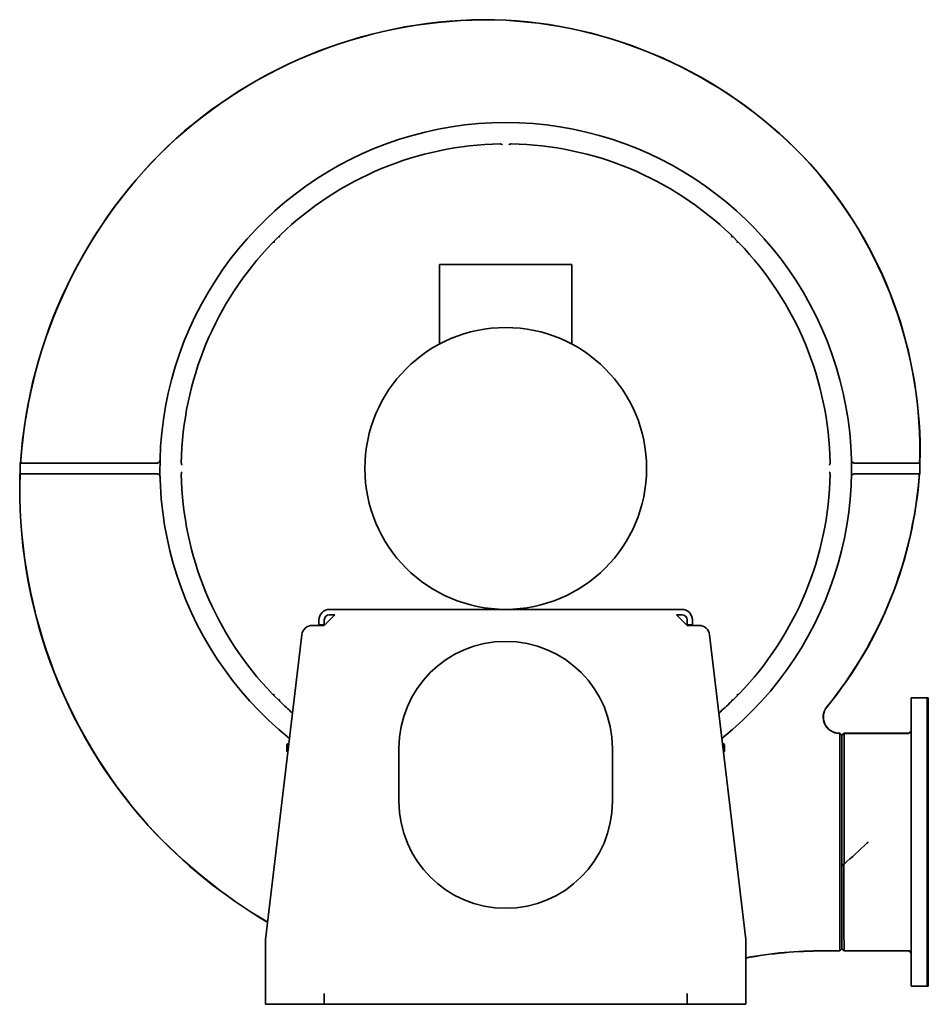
# Model space of a CAD drawing. Header units: millimetres. Extents: x 414 to 1266, y 133 to 1055.
import ezdxf

# ---------------------------------------------------------------- set-up
doc = ezdxf.new("R2010")
doc.units = ezdxf.units.MM
doc.header["$LTSCALE"] = 4
doc.layers.add('Krawędzie widoczne(ISO)', color=7, linetype='Continuous', lineweight=35, true_color=0x262659)

msp = doc.modelspace()

# ---------------------------------------------------------------- linework, layer by layer
at = {"layer": 'Krawędzie widoczne(ISO)'}
for p, q in [((652.5, 847.54), (656.98, 852.02)), ((1082.42, 852.02), (1086.9, 847.54)), ((807.7, 825.82), (931.7, 825.82)), ((807.7, 751.35), (807.7, 825.82)), ((931.7, 751.35), (931.7, 825.82)), ((417.52, 639.82), (414.7, 639.82)), ((414.7, 639.82), (414.7, 629.82)), ((417.52, 639.82), (439.5, 639.82)), ((542.79, 639.82), (439.5, 639.82)), ((1232.89, 639.82), (1196.6, 639.82)), ((1232.89, 639.82), (1254.88, 639.82)), ((1257.42, 639.82), (1254.88, 639.82)), ((1257.52, 642.82), (1257.52, 639.82)), ((1257.69, 639.82), (1257.52, 639.82)), ((1257.87, 639.82), (1257.69, 639.82)), ((1257.7, 629.82), (1257.7, 639.82)), ((414.52, 629.82), (414.69, 629.82)), ((414.69, 629.82), (414.87, 629.82)), ((414.87, 626.82), (414.87, 629.82)), ((414.98, 629.82), (417.52, 629.82)), ((439.5, 629.82), (417.52, 629.82)), ((439.5, 629.82), (542.79, 629.82)), ((1196.6, 629.82), (1232.89, 629.82)), ((1254.88, 629.82), (1232.89, 629.82)), ((1254.88, 629.82), (1257.7, 629.82)), ((1034.7, 502.82), (704.7, 502.82)), ((694.7, 492.82), (694.7, 488.32)), ((699.7, 487.82), (709.7, 497.82)), ((699.7, 492.82), (699.7, 488.32)), ((704.7, 497.82), (709.7, 497.82)), ((1029.7, 497.82), (1034.7, 497.82)), ((1029.7, 497.82), (1039.7, 487.82)), ((1039.7, 488.32), (1039.7, 492.82)), ((1044.7, 488.32), (1044.7, 492.82)), ((699.7, 487.82), (688.58, 487.82)), ((694.7, 488.32), (699.7, 488.32)), ((694.7, 487.82), (694.7, 488.32)), ((699.7, 488.32), (699.7, 487.82)), ((1039.7, 488.32), (1044.7, 488.32)), ((1039.7, 487.82), (1039.7, 488.32)), ((1050.81, 487.82), (1039.7, 487.82)), ((1044.7, 488.32), (1044.7, 487.82)), ((678.65, 479), (644.77, 193.41)), ((1094.63, 193.41), (1060.74, 479)), ((656.98, 417.62), (652.5, 422.1)), ((1086.9, 422.1), (1082.42, 417.62)), ((1249.7, 419.82), (1249.7, 149.82)), ((1249.7, 419.82), (1264.6, 419.82)), ((1264.6, 149.82), (1264.6, 419.82)), ((1264.7, 419.72), (1264.6, 419.82)), ((1264.7, 149.82), (1264.7, 419.82)), ((1264.7, 419.82), (1265.7, 419.82)), ((1265.7, 419.82), (1265.7, 149.82)), ((1182.33, 386.82), (1182.7, 386.82)), ((1182.33, 386.65), (1182.7, 386.65)), ((1182.7, 386.82), (1182.7, 386.65)), ((1184.7, 384.82), (1182.7, 386.82)), ((1182.7, 386.65), (1184.7, 384.71)), ((1182.7, 386.65), (1182.7, 384.5)), ((1182.7, 384.5), (1182.7, 381.51)), ((1182.7, 284.82), (1182.7, 381.51)), ((1184.7, 384.82), (1186.7, 386.82)), ((1184.7, 384.71), (1186.7, 386.65)), ((1184.7, 384.71), (1184.7, 384.82)), ((1184.7, 384.5), (1184.7, 384.71)), ((1184.7, 379.52), (1184.7, 384.5)), ((1184.7, 379.52), (1184.7, 284.82)), ((1186.7, 386.65), (1186.7, 386.82)), ((1186.7, 386.82), (1246.7, 386.82)), ((1186.7, 384.5), (1186.7, 386.65)), ((1186.7, 386.65), (1246.7, 386.65)), ((1186.7, 381.51), (1186.7, 384.5)), ((1186.7, 381.51), (1186.7, 284.82)), ((664.7, 376.05), (665.46, 376.82)), ((664.7, 369.59), (664.7, 376.05)), ((664.7, 369.59), (665.46, 368.82)), ((665.46, 376.82), (665.46, 368.82)), ((666.53, 376.82), (665.46, 376.82)), ((769.7, 322.82), (769.7, 372.82)), ((969.7, 372.82), (969.7, 322.82)), ((1072.87, 376.82), (1073.93, 376.82)), ((1073.93, 368.82), (1073.93, 376.82)), ((1074.7, 376.05), (1073.93, 376.82)), ((1074.7, 369.59), (1073.93, 368.82)), ((1074.7, 376.05), (1074.7, 369.59)), ((665.58, 368.82), (665.46, 368.82)), ((1073.81, 368.82), (1073.93, 368.82)), ((1182.7, 284.82), (1182.7, 264.29)), ((1184.7, 264.29), (1184.7, 284.82)), ((1186.7, 264.23), (1186.7, 284.82)), ((1184.7, 264.29), (1184.7, 262.64)), ((1184.7, 262.64), (1184.7, 260.92)), ((1184.7, 260.79), (1184.7, 260.92)), ((1184.7, 259.02), (1184.7, 260.79)), ((1184.7, 241.98), (1184.7, 259.02)), ((1184.7, 241.98), (1184.7, 236.37)), ((1184.7, 231.35), (1184.7, 236.37)), ((1184.7, 231.35), (1184.7, 222.92)), ((1184.7, 216.46), (1184.7, 222.92)), ((1184.7, 216.46), (1184.7, 208.49)), ((1184.7, 208.49), (1184.7, 201.63)), ((1184.7, 196.56), (1184.7, 201.63)), ((1184.7, 196.56), (1184.7, 191.75)), ((644.7, 192.23), (644.7, 132.82)), ((1094.7, 132.82), (1094.7, 192.23)), ((1182.7, 188.13), (1182.7, 189.45)), ((1182.7, 188.13), (1182.7, 185.14)), ((1182.7, 185.14), (1182.7, 183)), ((1184.7, 184.93), (1182.7, 183)), ((1184.7, 184.82), (1182.7, 182.82)), ((1184.7, 191.7), (1184.7, 191.75)), ((1184.7, 191.7), (1184.7, 191.58)), ((1184.7, 191.58), (1184.7, 191.42)), ((1184.7, 191.42), (1184.7, 190.13)), ((1184.7, 185.14), (1184.7, 190.13)), ((1184.7, 184.93), (1184.7, 185.14)), ((1186.7, 183), (1184.7, 184.93)), ((1184.7, 184.82), (1184.7, 184.93)), ((1184.7, 184.82), (1186.7, 182.82)), ((1186.7, 189.62), (1186.7, 188.13)), ((1186.7, 185.14), (1186.7, 188.13)), ((1186.7, 183), (1186.7, 185.14)), ((1182.7, 183), (1166.92, 183)), ((1182.7, 182.82), (1166.92, 182.82)), ((1182.7, 183), (1182.7, 182.82)), ((1186.7, 182.82), (1186.7, 183)), ((1246.7, 183), (1186.7, 183)), ((1246.7, 182.82), (1186.7, 182.82)), ((1249.7, 149.82), (1264.6, 149.82)), ((1264.7, 149.92), (1264.6, 149.82)), ((1264.7, 149.82), (1265.7, 149.82)), ((699.7, 132.82), (699.7, 142.82)), ((1039.7, 142.82), (1039.7, 132.82)), ((644.7, 132.82), (699.7, 132.82)), ((1039.7, 132.82), (699.7, 132.82)), ((1039.7, 132.82), (1094.7, 132.82))]:
    msp.add_line(p, q, dxfattribs=at)
msp.add_circle((869.7, 634.82), 132, dxfattribs=at)
for centre, radius, start, end in [((852.09, 618.18), 437, 87.65965, 131.79171), ((852.09, 618.18), 436.83, 87.65983, 131.79154), ((846.19, 635.49), 419.83, 42.63518, 86.75867), ((846.19, 635.49), 420, 42.63501, 86.75885), ((869.7, 634.82), 324, 308.69606, 231.30394), ((868.96, 609.18), 455, 132.62046, 176.13871), ((868.96, 609.18), 454.83, 132.62062, 175.75836), ((869.7, 634.82), 304, 90.9944, 133.99022), ((869.7, 634.82), 304, 46.00979, 89.00625), ((854.52, 650.86), 403.33, 358.43115, 41.82929), ((854.52, 650.86), 403.5, 358.43183, 41.82946), ((869.7, 634.82), 304, 136.01012, 179.00581), ((869.7, 634.82), 304, 0.9944, 43.99019), ((887.8, 615.66), 473.5, 178.28668, 221.78024), ((887.8, 615.66), 473.33, 178.28605, 221.78008), ((869.7, 634.82), 304, 180.99441, 223.98987), ((869.7, 634.82), 304, 316.00977, 359.00625), ((870.33, 656.9), 388, 320.73155, 355.99775), ((870.33, 656.9), 387.83, 320.73155, 355.55153), ((704.7, 492.82), 10, 90, 180), ((1034.7, 492.82), 10, 0, 90), ((704.7, 492.82), 5, 90, 180), ((1034.7, 492.82), 5, 0, 90), ((688.58, 477.82), 10, 90, 173.23383), ((1050.81, 477.82), 10, 6.76617, 90), ((869.7, 372.82), 100, 0, 180), ((869.7, 634.82), 304, 226.01012, 228.92343), ((869.7, 634.82), 304, 311.07657, 313.98987), ((1182.33, 401.82), 15.17, 140.73155, 270), ((1182.33, 401.82), 15, 140.73155, 270), ((869.7, 322.82), 100, 180, 0), ((897.47, 634.03), 493, 222.62326, 239.42287), ((897.47, 634.03), 492.83, 222.62341, 239.41392), ((654.7, 192.23), 10, 173.23383, 180), ((1084.7, 192.23), 10, 0, 6.76617), ((1166.92, -213.68), 396.67, 90, 100.49007), ((1166.92, -213.68), 396.5, 90, 100.49474)]:
    msp.add_arc(centre, radius, start, end, dxfattribs=at)
for centre, major_axis, ratio, start_param, end_param in [((697.5, 811.5), (-40.52, 40.52), 0.034899, 6.100653, 6.283185), ((1041.89, 811.5), (40.52, 40.52), 0.034899, 0, 0.182553), ((693.02, 807.02), (-40.52, 40.52), 0.034899, 0, 0.182816), ((1046.37, 807.02), (40.52, 40.52), 0.034899, 6.100651, 6.283185), ((1257.42, 642.82), (0, 3), 0.034921, 3.141593, 4.712389), ((414.98, 626.82), (0, -3), 0.034921, 3.141593, 4.712389), ((693.02, 462.62), (-40.52, -40.52), 0.034899, 6.100375, 6.283185), ((697.5, 458.14), (-40.52, -40.52), 0.034899, 0, 0.182816), ((1041.89, 458.14), (40.52, -40.52), 0.034899, 6.100375, 6.283185), ((1046.37, 462.62), (40.52, -40.52), 0.034899, 0, 0.182551), ((1246.7, 389.82), (0, 3), 0.999391, 3.141593, 4.712389), ((1246.7, 389.54), (3, 0), 0.965689, 4.712389, 6.283185), ((1183.44, 263.8), (0.01, 21.81), 0.034186, 1.619298, 1.723127), ((1166.6, 266.97), (-31.59, -15.86), 0.370532, 1.985316, 2.062414), ((1183.85, 451.88), (-1.13, -266.93), 0.000797, 6.093689, 6.096107), ((1183.13, 438.11), (-0.43, -252.91), 0.000317, 6.096096, 6.099597), ((1186.63, 284.82), (0.07, -97), 0.000133, 0.192698, 0.20178), ((1246.7, 180.1), (3, 0), 0.965689, 0, 1.570796), ((1246.7, 179.82), (0, 3), 0.999391, 4.712389, 6.283185)]:
    msp.add_ellipse(centre, major_axis=major_axis, ratio=ratio, start_param=start_param, end_param=end_param, dxfattribs=at)
for points, knots in [([(866.53, 937.98), (866.53, 937.98), (866.52, 937.98), (866.39, 938.11), (866.24, 938.23), (865.92, 938.43), (865.74, 938.52), (865.17, 938.73), (864.78, 938.78), (864.42, 938.77)], [-0.0008041, -0.0008041, -0.0008041, -0.0008041, 0, 0, 0.0564136, 0.0564136, 0.1150625, 0.1150625, 0.237204, 0.237204, 0.237204, 0.237204]), ([(874.97, 938.77), (874.96, 938.78), (874.94, 938.78), (874.57, 938.78), (874.17, 938.72), (873.61, 938.51), (873.45, 938.42), (873.14, 938.22), (873, 938.11), (872.87, 937.98), (872.87, 937.98), (872.86, 937.98)], [0, 0, 0, 0, 0.0035315, 0.0035315, 0.1122071, 0.1122071, 0.1623103, 0.1623103, 0.2101165, 0.2101165, 0.2108185, 0.2108185, 0.2108185, 0.2108185]), ([(658.56, 853.54), (658.38, 853.36), (658.22, 853.17), (657.94, 852.72), (657.84, 852.49), (657.76, 852.16), (657.74, 852.05), (657.74, 851.87), (657.76, 851.81), (657.79, 851.73), (657.81, 851.7), (657.85, 851.65), (657.88, 851.62), (657.91, 851.6)], [0, 0, 0, 0, 0.0742304, 0.0742304, 0.158177, 0.158177, 0.2059343, 0.2059343, 0.2464312, 0.2464312, 0.2755088, 0.2755088, 0.3054, 0.3054, 0.3054, 0.3054]), ([(1081.49, 851.6), (1081.52, 851.62), (1081.54, 851.65), (1081.59, 851.7), (1081.6, 851.73), (1081.63, 851.81), (1081.65, 851.87), (1081.65, 852.05), (1081.63, 852.16), (1081.55, 852.48), (1081.46, 852.73), (1081.16, 853.19), (1081.01, 853.37), (1080.83, 853.54)], [0.0004499, 0.0004499, 0.0004499, 0.0004499, 0.0111265, 0.0111265, 0.0214881, 0.0214881, 0.0358026, 0.0358026, 0.0526859, 0.0526859, 0.0807779, 0.0807779, 0.1021567, 0.1021567, 0.1021567, 0.1021567]), ([(652.91, 846.61), (652.89, 846.64), (652.87, 846.67), (652.81, 846.71), (652.78, 846.73), (652.71, 846.76), (652.65, 846.77), (652.47, 846.77), (652.35, 846.76), (652.06, 846.68), (651.85, 846.6), (651.38, 846.32), (651.17, 846.15), (650.98, 845.96)], [0.00017111, 0.00017111, 0.00017111, 0.00017111, 0.01114469, 0.01114469, 0.02152343, 0.02152343, 0.0357761, 0.0357761, 0.0525868, 0.0525868, 0.07675611, 0.07675611, 0.10011581, 0.10011581, 0.10011581, 0.10011581]), ([(1088.41, 845.96), (1088.24, 846.14), (1088.04, 846.3), (1087.6, 846.58), (1087.36, 846.68), (1087.04, 846.76), (1086.92, 846.78), (1086.74, 846.77), (1086.68, 846.76), (1086.61, 846.73), (1086.58, 846.71), (1086.52, 846.67), (1086.5, 846.64), (1086.48, 846.61)], [0, 0, 0, 0, 0.0742718, 0.0742718, 0.1581609, 0.1581609, 0.20586, 0.20586, 0.2463256, 0.2463256, 0.2754097, 0.2754097, 0.3053124, 0.3053124, 0.3053124, 0.3053124]), ([(415.39, 642.82), (415.36, 642.45), (415.33, 642.05), (415.29, 641.31), (415.27, 640.97), (415.25, 640.44), (415.25, 640.21), (415.26, 639.9), (415.26, 639.82), (415.28, 639.82), (415.28, 639.82), (415.28, 639.82), (415.28, 639.82)], [-0.451713, -0.451713, -0.451713, -0.451713, -0.3393003, -0.3393003, -0.2261108, -0.2261108, -0.1130554, -0.1130554, 0, 0, 0, 0.0007061, 0.0007061, 0.0007061, 0.0007061]), ([(542.79, 639.82), (543.18, 639.82), (543.57, 639.9), (544.24, 640.17), (544.57, 640.36), (545.16, 640.94), (545.38, 641.27), (545.69, 641.97), (545.78, 642.36), (545.79, 642.75)], [-0.5203389, -0.5203389, -0.5203389, -0.5203389, -0.3639285, -0.3639285, -0.231741, -0.231741, -0.1167254, -0.1167254, 0, 0, 0, 0]), ([(565.74, 640.1), (565.74, 640.08), (565.74, 640.07), (565.74, 639.69), (565.8, 639.3), (566.01, 638.74), (566.1, 638.57), (566.3, 638.26), (566.41, 638.12), (566.54, 637.99), (566.54, 637.99), (566.54, 637.99)], [0, 0, 0, 0, 0.0042386, 0.0042386, 0.1125442, 0.1125442, 0.1625184, 0.1625184, 0.2102989, 0.2102989, 0.2110036, 0.2110036, 0.2110036, 0.2110036]), ([(1172.85, 637.99), (1172.85, 637.99), (1172.85, 637.99), (1172.99, 638.13), (1173.1, 638.28), (1173.31, 638.6), (1173.39, 638.78), (1173.6, 639.34), (1173.66, 639.73), (1173.65, 640.1)], [-0.0008041, -0.0008041, -0.0008041, -0.0008041, 0, 0, 0.0564135, 0.0564135, 0.1150625, 0.1150625, 0.2372009, 0.2372009, 0.2372009, 0.2372009]), ([(1193.6, 642.75), (1193.61, 642.36), (1193.7, 641.97), (1194.01, 641.27), (1194.23, 640.94), (1194.82, 640.36), (1195.15, 640.17), (1195.82, 639.9), (1196.21, 639.82), (1196.6, 639.82)], [-0.3886905, -0.3886905, -0.3886905, -0.3886905, -0.3014972, -0.3014972, -0.2155812, -0.2155812, -0.1168378, -0.1168378, 0, 0, 0, 0]), ([(545.79, 626.89), (545.78, 627.28), (545.69, 627.67), (545.38, 628.37), (545.16, 628.7), (544.57, 629.28), (544.24, 629.47), (543.57, 629.74), (543.18, 629.82), (542.79, 629.82)], [-0.3886905, -0.3886905, -0.3886905, -0.3886905, -0.3014972, -0.3014972, -0.2155812, -0.2155812, -0.1168378, -0.1168378, 0, 0, 0, 0]), ([(566.54, 631.65), (566.54, 631.65), (566.54, 631.65), (566.4, 631.51), (566.29, 631.36), (566.09, 631.04), (566, 630.86), (565.79, 630.3), (565.74, 629.91), (565.74, 629.54)], [-0.0008041, -0.0008041, -0.0008041, -0.0008041, 0, 0, 0.0564143, 0.0564143, 0.1150635, 0.1150635, 0.2372518, 0.2372518, 0.2372518, 0.2372518]), ([(1173.65, 629.55), (1173.65, 629.56), (1173.65, 629.57), (1173.65, 629.95), (1173.6, 630.34), (1173.38, 630.9), (1173.3, 631.07), (1173.1, 631.38), (1172.98, 631.52), (1172.85, 631.65), (1172.85, 631.65), (1172.85, 631.65)], [0, 0, 0, 0, 0.0035311, 0.0035311, 0.1122064, 0.1122064, 0.1623094, 0.1623094, 0.2101157, 0.2101157, 0.2108176, 0.2108176, 0.2108176, 0.2108176]), ([(1196.6, 629.82), (1196.21, 629.82), (1195.82, 629.74), (1195.15, 629.47), (1194.82, 629.28), (1194.23, 628.7), (1194.01, 628.37), (1193.7, 627.67), (1193.61, 627.28), (1193.6, 626.89)], [-0.5203389, -0.5203389, -0.5203389, -0.5203389, -0.3639285, -0.3639285, -0.231741, -0.231741, -0.1167254, -0.1167254, 0, 0, 0, 0]), ([(1256.99, 626.82), (1257.02, 627.19), (1257.05, 627.59), (1257.09, 628.33), (1257.11, 628.67), (1257.13, 629.2), (1257.13, 629.44), (1257.13, 629.74), (1257.12, 629.82), (1257.11, 629.82), (1257.11, 629.82), (1257.11, 629.82), (1257.11, 629.82)], [-0.4517262, -0.4517262, -0.4517262, -0.4517262, -0.3393304, -0.3393304, -0.2261198, -0.2261198, -0.1130599, -0.1130599, 0, 0, 0, 0.0007319, 0.0007319, 0.0007319, 0.0007319]), ([(650.98, 423.68), (651.17, 423.49), (651.38, 423.32), (651.83, 423.05), (652.04, 422.96), (652.36, 422.88), (652.47, 422.87), (652.65, 422.87), (652.71, 422.88), (652.78, 422.91), (652.81, 422.93), (652.87, 422.97), (652.89, 423), (652.91, 423.03)], [0, 0, 0, 0, 0.0807604, 0.0807604, 0.1565549, 0.1565549, 0.2027276, 0.2027276, 0.2418709, 0.2418709, 0.2701219, 0.2701219, 0.2999647, 0.2999647, 0.2999647, 0.2999647]), ([(657.91, 418.04), (657.88, 418.02), (657.85, 417.99), (657.81, 417.94), (657.79, 417.91), (657.76, 417.83), (657.75, 417.77), (657.74, 417.59), (657.76, 417.48), (657.83, 417.18), (657.91, 416.97), (658.19, 416.5), (658.37, 416.29), (658.56, 416.1)], [0.00017111, 0.00017111, 0.00017111, 0.00017111, 0.01114469, 0.01114469, 0.02152343, 0.02152343, 0.0357761, 0.0357761, 0.0525868, 0.0525868, 0.07675611, 0.07675611, 0.10011581, 0.10011581, 0.10011581, 0.10011581]), ([(1080.83, 416.1), (1081.03, 416.29), (1081.2, 416.5), (1081.47, 416.95), (1081.56, 417.17), (1081.64, 417.48), (1081.65, 417.59), (1081.65, 417.77), (1081.63, 417.83), (1081.6, 417.91), (1081.59, 417.94), (1081.54, 417.99), (1081.51, 418.02), (1081.48, 418.04)], [0, 0, 0, 0, 0.0807604, 0.0807604, 0.1565549, 0.1565549, 0.2027276, 0.2027276, 0.2418709, 0.2418709, 0.2701219, 0.2701219, 0.2999647, 0.2999647, 0.2999647, 0.2999647]), ([(1086.48, 423.03), (1086.5, 423), (1086.52, 422.97), (1086.58, 422.93), (1086.61, 422.91), (1086.68, 422.88), (1086.74, 422.87), (1086.93, 422.87), (1087.04, 422.88), (1087.36, 422.96), (1087.6, 423.06), (1088.06, 423.36), (1088.25, 423.51), (1088.41, 423.68)], [0.0004516, 0.0004516, 0.0004516, 0.0004516, 0.0111252, 0.0111252, 0.0214854, 0.0214854, 0.0357989, 0.0357989, 0.0526814, 0.0526814, 0.08078, 0.08078, 0.1021508, 0.1021508, 0.1021508, 0.1021508]), ([(1209.34, 284.82), (1209.27, 284.75), (1209.2, 284.68), (1209.12, 284.61), (1208.82, 284.32), (1208.51, 284.02), (1208.2, 283.72), (1201.2, 277.01), (1194.03, 270.52), (1186.7, 264.23)], [-0.158301, -0.158301, -0.158301, -0.158301, -0.128498, -0.128498, -0.128498, 0, 0, 0, 2.909492, 2.909492, 2.909492, 2.909492]), ([(1182.71, 258.67), (1182.71, 254.78), (1182.71, 249.62), (1182.72, 239.6), (1182.72, 231.13), (1182.73, 222.41), (1182.73, 214.46), (1182.72, 208.07), (1182.71, 202.63), (1182.71, 198.04), (1182.7, 193.45), (1182.7, 190.86), (1182.7, 189.73)], [0.182794, 0.182794, 0.182794, 0.182794, 1.362292, 1.755458, 3.328121, 4.114453, 4.900785, 6.473449, 7.063198, 8.046113, 9.618777, 11.191441, 11.191441, 11.191441, 11.191441]), ([(1186.7, 189.79), (1186.7, 190.9), (1186.69, 193.54), (1186.69, 199.23), (1186.68, 205.87), (1186.67, 212.8), (1186.67, 220.67), (1186.67, 229.71), (1186.67, 239.84), (1186.68, 250.36), (1186.68, 258.6), (1186.69, 264.14)], [-12.208804, -12.208804, -12.208804, -12.208804, -10.535032, -8.86126, -7.187488, -6.350602, -5.513716, -3.839943, -3.003057, -2.166171, -0.492399, -0.492399, -0.492399, -0.492399]), ([(1186.69, 264.14), (1186.69, 264.15), (1186.69, 264.17), (1186.69, 264.2), (1186.69, 264.21), (1186.7, 264.23)], [-0.009249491, -0.009249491, -0.009249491, -0.009249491, -0.004625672, -0.004625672, -0.000002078, -0.000002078, -0.000002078, -0.000002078])]:
    msp.add_open_spline(points, degree=3, knots=knots, dxfattribs=at)
for points in [[(1182.7, 264.29), (1182.7, 263.79), (1182.7, 263.27), (1182.7, 262.74)], [(1182.7, 260.49), (1182.71, 259.88), (1182.71, 259.27), (1182.71, 258.67)]]:
    msp.add_open_spline(points, degree=3, dxfattribs=at)

doc.saveas('drawing.dxf')
